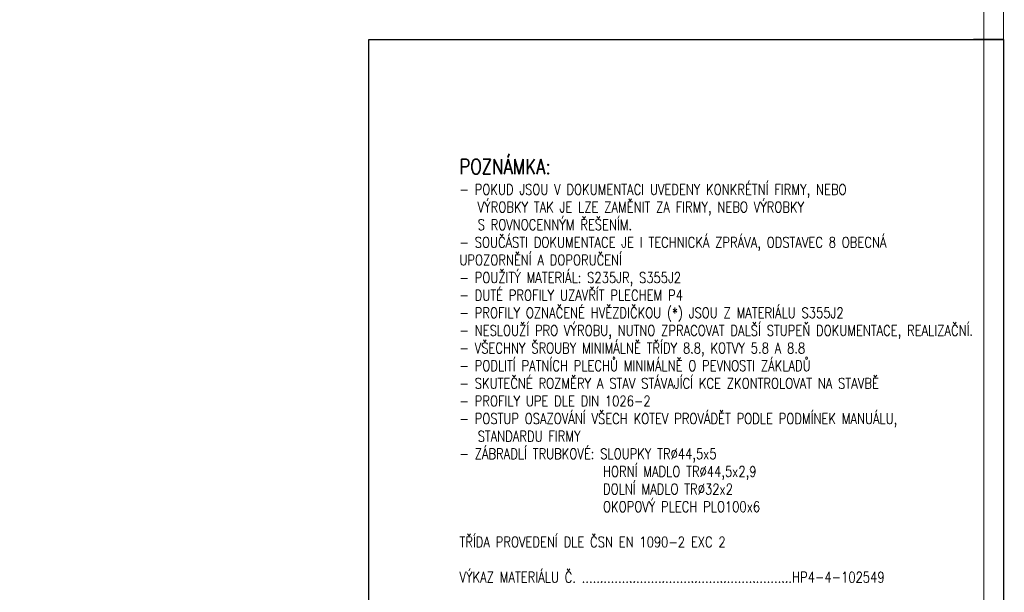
# Paper-space layout 'Layout1' of a CAD drawing. Extents: x -2 to 1033, y -36 to 596.
# Tile 68 of 86: x 516 to 841, y 114 to 304. Entities that reach past the tile are written whole.
import ezdxf
from ezdxf.enums import TextEntityAlignment as Align

# ---------------------------------------------------------------- set-up
doc = ezdxf.new("R2010")
doc.units = 0
doc.layers.get('DEFPOINTS').update_dxf_attribs({"color": 132, "linetype": 'CONTINUOUS'})
doc.layers.add('RAMECEK_HP', color=251, linetype='CONTINUOUS')
doc.layers.add('SS_TEXT35', color=2, linetype='CONTINUOUS', lineweight=35)
doc.styles.add('ROMANS', font='romans.shx', dxfattribs={"width": 0.8})

# ---------------------------------------------------------------- blocks, each defined once
blk = doc.blocks.new('*U6')
at = {"layer": 'DEFPOINTS'}
blk.add_lwpolyline([(841, 0), (631, 0), (631, 297), (841, 297)], close=True, dxfattribs=at)
at = {"layer": 'RAMECEK_HP', "lineweight": 35, "const_width": 0.35}
for points in [[(0, 594), (0, 0), (841, 0), (841, 594)], [(6.5, 587.5), (6.5, 6.5), (834.5, 6.5), (834.5, 587.5)]]:
    blk.add_lwpolyline(points, close=True, dxfattribs=at)
at = {"layer": 'RAMECEK_HP', "lineweight": 50, "const_width": 0.5}
blk.add_lwpolyline([(841, 297), (831, 297)], dxfattribs=at)
blk.add_lwpolyline([(841, 297), (831, 297)], dxfattribs=at)
at = {"layer": 'DEFPOINTS', "style": 'ROMANS', "width": 0.8}
blk.add_attdef('TISK', text='', height=10, dxfattribs=at).set_placement((841, -33), align=Align.RIGHT)

psp = doc.layouts.get("Layout1")

# ---------------------------------------------------------------- block references
at = {"layer": 'RAMECEK_HP'}
psp.add_blockref('*U6', (0, 0), dxfattribs=at)

# ---------------------------------------------------------------- texts
at = {"layer": 'SS_TEXT35', "insert": (661, 117.25), "char_height": 3.5, "attachment_point": 7, "style": 'ROMANS'}
psp.add_mtext_dynamic_manual_height_columns('\\pxt1.71429;{\\H1.42857x;\\C4;POZNÁMKA:\\H0.7x;\\P\\pt1.71429,2;}- POKUD JSOU V\\~DOKUMENTACI UVEDENY KONKRÉTNÍ FIRMY, NEBO ^I^IVÝROBKY TAK JE LZE ZAMĚNIT ZA FIRMY, NEBO VÝROBKY ^I^I^IS\\~ROVNOCENNÝM ŘEŠENÍM.\\P- SOUČÁSTI DOKUMENTACE JE I TECHNICKÁ ZPRÁVA, ODSTAVEC 8 OBECNÁ UPOZORNĚNÍ A DOPORUČENÍ\\P\\pb0.25,t1.71429;- POUŽITÝ MATERIÁL: S235JR, S355J2\\P- DUTÉ PROFILY UZAVŘÍT PLECHEM P4\\P{\\A1;- PROFILY OZNAČENÉ HVĚZDIČKOU (*) JSOU Z MATERIÁLU S355J2\\P}- NESLOUŽÍ PRO VÝROBU, NUTNO ZPRACOVAT DALŠÍ STUPEŇ DOKUMENTACE, REALIZAČNÍ.\\P- VŠECHNY ŠROUBY MINIMÁLNĚ TŘÍDY 8.8, KOTVY 5.8 A 8.8\\P- PODLITÍ PATNÍCH PLECHŮ MINIMÁLNĚ O PEVNOSTI ZÁKLADŮ\\P- SKUTEČNÉ ROZMĚRY A STAV STÁVAJÍCÍ KCE ZKONTROLOVAT NA STAVBĚ\\P- PROFILY UPE DLE DIN 1026-2\\P- POSTUP OSAZOVÁNÍ VŠECH KOTEV PROVÁDĚT PODLE PODMÍNEK MANUÁLU, ^ISTANDARDU FIRMY\\P\\pt1.71429,15;- ZÁBRADLÍ TRUBKOVÉ: SLOUPKY TR%%C44,5x5\\P\\pt1.71429,13.571;^I^IHORNÍ MADLO TR%%C44,5x2,9\\P\\pql;^I^IDOLNÍ MADLO TR%%C32x2\\P\\pq*,t1.71429,13.57143,15;^I^IOKOPOVÝ PLECH PLO100x6\\P\\pt1.71429;\\PTŘÍDA PROVEDENÍ DLE ČSN EN 1090-2 EXC 2\\P\\PVÝKAZ MATERIÁLU Č. ..........................................................HP4-4-102549', width=171.23819, gutter_width=17.5, heights=[216.8011], dxfattribs=at)

doc.saveas('drawing.dxf')
